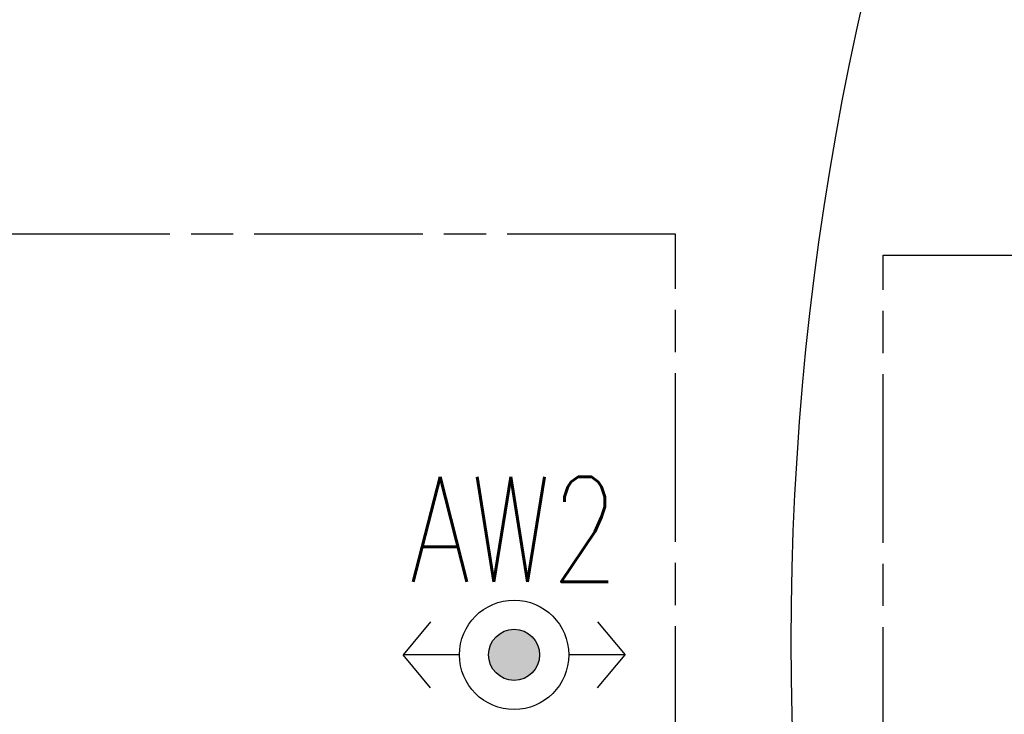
# Model space of a CAD drawing. Header units: millimetres. Extents: x 42924 to 92944, y -369470 to -179866.
# Tile 97 of 256: x 59315 to 59522, y -181103 to -180957. Entities that reach past the tile are written whole.
import ezdxf
from ezdxf.enums import TextEntityAlignment as Align

# ---------------------------------------------------------------- set-up
doc = ezdxf.new("R2010")
doc.units = ezdxf.units.MM
doc.linetypes.add('CHAIN', pattern=[0.3543, 0.2362, -0.0295, 0.0591, -0.0295])
for name, color, linetype in [('!! 1_droga ewakuacyjna', 6, 'CHAIN'), ('E1', 2, 'Continuous'), ('E_0', 4, 'Continuous'), ('E_AW', 1, 'Continuous')]:
    doc.layers.add(name, color=color, linetype=linetype)
doc.layers.add('E_SAP_ZASIĘG', color=150, linetype='Continuous', plot=False)
doc.styles.add('ELE1', font='romans.shx', dxfattribs={"width": 0.8, "height": 18})

# ---------------------------------------------------------------- blocks, each defined once
blk = doc.blocks.new('A$C35EE4757')
at = {"layer": 'E_AW'}
h = blk.add_hatch(color=256, dxfattribs=at)
h.dxf.hatch_style = 1
h.paths.add_polyline_path([(5.36, 0, 1), (-5.36, 0, 1)])
for p, q in [((-17.54, 6.94), (-23.35, 0)), ((17.54, 6.94), (23.35, 0)), ((-11.49, 0), (-23.35, 0)), ((-17.54, -6.94), (-23.35, 0)), ((23.35, 0), (11.49, 0)), ((17.54, -6.94), (23.35, 0))]:
    blk.add_line(p, q, dxfattribs=at)
at = {"layer": 'E_AW', "ltscale": 5}
for radius in [11.49, 5.36]:
    blk.add_circle((0, 0), radius, dxfattribs=at)

msp = doc.modelspace()

# ---------------------------------------------------------------- linework, layer by layer
at = {"layer": '!! 1_droga ewakuacyjna', "ltscale": 150}
for points in [[(59452.51858, -181226.58218), (59452.51858, -181002.51383), (58840.26925, -181002.51383), (58840.26925, -180609.3878)], [(59496.13094, -181226.76996), (59496.13094, -181006.88503), (61788.86801, -181006.88503), (61788.86801, -180651.84797)]]:
    msp.add_lwpolyline(points, dxfattribs=at)
at = {"layer": 'E_SAP_ZASIĘG'}
for centre in [(59298.91442, -181088.08994), (60076.8218, -181088.08994)]:
    msp.add_circle(centre, 600, dxfattribs=at)

# ---------------------------------------------------------------- block references
at = {"layer": 'E_0'}
msp.add_blockref('A$C35EE4757', (59418.56735, -181090.8878), dxfattribs=at)

# ---------------------------------------------------------------- texts
at = {"layer": 'E1', "style": 'ELE1', "width": 0.75}
msp.add_text('AW2', height=22, dxfattribs=at).set_placement((59418.56735, -181064.52156), align=Align.MIDDLE_CENTER)

doc.saveas('drawing.dxf')
